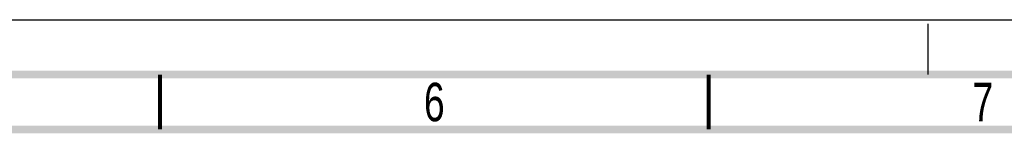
# Paper-space layout 'SUBMITTAL_E3H_2_2' of a CAD drawing. Header units: millimetres. Extents: x 0 to 841, y 0 to 594.
# Tile 46 of 58: x 258 to 347, y 584 to 594. Entities that reach past the tile are written whole.
import ezdxf

# ---------------------------------------------------------------- set-up
doc = ezdxf.new("R2010")
doc.units = ezdxf.units.MM
doc.header["$LTSCALE"] = 46.255
doc.linetypes.add('DASHED', pattern=[0.2, 0.1, -0.1])
doc.layers.get('0').update_dxf_attribs({"linetype": 'CONTINUOUS'})
doc.styles.get("Standard").update_dxf_attribs({"font": 'txt', "width": 0.725})

psp = doc.layouts.new('SUBMITTAL_E3H_2_2')

# ---------------------------------------------------------------- linework, layer by layer
at = {"color": 7, "linetype": 'CONTINUOUS'}
psp.add_line((0, 594), (841, 594), dxfattribs=at)
psp.add_line((0, 594), (841, 594), dxfattribs=at)
at = {"color": 7, "linetype": 'DASHED'}
psp.add_line((340.5, 589), (340.5, 594), dxfattribs=at)
at = {"color": 7, "linetype": 'CONTINUOUS'}
for points, const_width in [([(836, 589), (15, 589)], 0.7), ([(270.5, 584), (270.5, 589)], 0.35), ([(320.5, 584), (320.5, 589)], 0.35), ([(831, 584), (20, 584)], 0.7)]:
    psp.add_lwpolyline(points, dxfattribs=dict(at, const_width=const_width))

# ---------------------------------------------------------------- texts
at = {"color": 2, "linetype": 'CONTINUOUS', "char_height": 3.5, "width": 2.5375, "attachment_point": 2, "line_spacing_factor": 0.9}
for s, insert in [('6', (295.5, 588.25)), ('7', (345.5, 588.25))]:
    psp.add_mtext(s, dxfattribs=dict(at, insert=insert))

doc.saveas('drawing.dxf')
